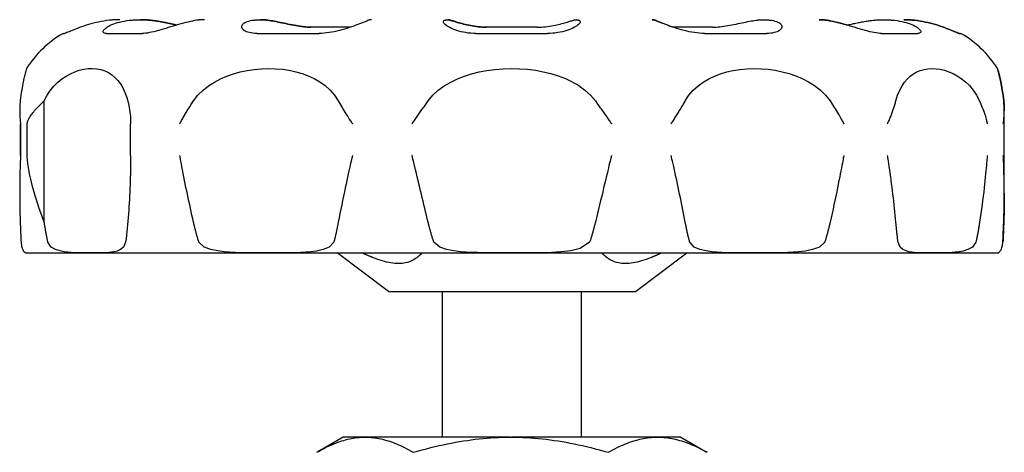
# Model space of a CAD drawing. Header units: millimetres. Extents: x 76 to 4093, y 0 to 405.
# Tile 3 of 9: x 302 to 366, y 252 to 280. Entities that reach past the tile are written whole.
import ezdxf

# ---------------------------------------------------------------- set-up
doc = ezdxf.new("R2010")
doc.units = ezdxf.units.MM
doc.layers.add('DETAIL', color=2, linetype='Continuous')

msp = doc.modelspace()

# ---------------------------------------------------------------- linework, layer by layer
at = {"layer": 'DETAIL'}
for p, q in [((323.284, 279.067), (320.716, 279.067)), ((335.379, 279.067), (332.089, 279.067)), ((346.757, 279.067), (344.182, 279.067)), ((304.645, 278.657), (304.737, 278.657)), ((307.458, 278.657), (309.777, 278.657)), ((317.221, 278.657), (321.239, 278.657)), ((331.411, 278.657), (336.052, 278.657)), ((346.227, 278.657), (350.247, 278.657)), ((357.698, 278.657), (360.021, 278.657)), ((362.752, 278.657), (362.845, 278.657)), ((303.425, 266.434), (303.425, 274.288)), ((365.652, 268.295), (365.652, 273.655)), ((365.658, 268.307), (365.658, 273.651)), ((301.893, 270.756), (301.893, 272.81)), ((301.893, 272.797), (301.893, 270.797)), ((302.323, 270.797), (302.323, 272.797)), ((309.022, 272.81), (309.022, 272.81)), ((309.022, 270.756), (309.022, 272.81)), ((302.283, 264.447), (365.208, 264.447)), ((325.745, 261.947), (322.423, 264.447)), ((341.745, 261.947), (345.068, 264.447)), ((325.745, 261.947), (341.745, 261.947)), ((329.245, 252.513), (329.245, 261.947)), ((338.245, 252.513), (338.245, 261.947)), ((322.795, 252.513), (321.156, 251.566)), ((324.202, 252.513), (322.795, 252.513)), ((324.202, 252.513), (324.241, 252.513)), ((333.624, 252.513), (324.241, 252.513)), ((333.624, 252.513), (333.703, 252.513)), ((343.167, 252.513), (333.703, 252.513)), ((343.167, 252.513), (343.207, 252.513)), ((344.696, 252.513), (343.207, 252.513)), ((344.696, 252.513), (346.335, 251.566))]:
    msp.add_line(p, q, dxfattribs=at)
at = {"layer": 'DETAIL', "flags": 128}
for points in [[(307.624, 279.507), (307.457, 279.486), (307.288, 279.461), (307.119, 279.431), (306.949, 279.398), (306.781, 279.361), (306.616, 279.321), (306.453, 279.277), (306.294, 279.232), (306.138, 279.184), (305.988, 279.136), (305.844, 279.086), (305.706, 279.036), (305.574, 278.987), (305.45, 278.939), (305.333, 278.892), (305.226, 278.848), (305.127, 278.807), (305.038, 278.77), (304.959, 278.737), (304.891, 278.709), (304.834, 278.686), (304.789, 278.67), (304.757, 278.66), (304.737, 278.657)], [(307.458, 278.657), (307.39, 278.66), (307.334, 278.67), (307.291, 278.687), (307.26, 278.709), (307.242, 278.737), (307.236, 278.77), (307.242, 278.807), (307.26, 278.848), (307.291, 278.893), (307.333, 278.939), (307.386, 278.987), (307.45, 279.037), (307.525, 279.086), (307.61, 279.136), (307.705, 279.184), (307.81, 279.232), (307.925, 279.278), (308.048, 279.321), (308.18, 279.361), (308.319, 279.398), (308.466, 279.432), (308.619, 279.461), (308.778, 279.486), (308.942, 279.507)], [(308.333, 279.547), (308.305, 279.547), (308.276, 279.546), (308.247, 279.546), (308.219, 279.546), (308.19, 279.545), (308.161, 279.544), (308.131, 279.543), (308.102, 279.542), (308.073, 279.541), (308.043, 279.54), (308.014, 279.539), (307.984, 279.537), (307.955, 279.535), (307.925, 279.533), (307.895, 279.532), (307.865, 279.529), (307.835, 279.527), (307.805, 279.525), (307.775, 279.522), (307.745, 279.519), (307.715, 279.517), (307.685, 279.513), (307.654, 279.51), (307.624, 279.507)], [(308.942, 279.507), (308.994, 279.513), (309.047, 279.518), (309.099, 279.523), (309.151, 279.527), (309.203, 279.531), (309.255, 279.534), (309.307, 279.537), (309.358, 279.54), (309.409, 279.542), (309.46, 279.544), (309.511, 279.545), (309.561, 279.546), (309.611, 279.547), (309.66, 279.547), (309.71, 279.546), (309.76, 279.546), (309.81, 279.545), (309.861, 279.543), (309.912, 279.541), (309.963, 279.539), (310.015, 279.536), (310.066, 279.533), (310.118, 279.529), (310.17, 279.525)], [(310.179, 279.525), (310.157, 279.527), (310.135, 279.529), (310.113, 279.53), (310.091, 279.532), (310.069, 279.533), (310.047, 279.535), (310.025, 279.536), (310.003, 279.537), (309.981, 279.539), (309.959, 279.54), (309.937, 279.541), (309.916, 279.541), (309.894, 279.542), (309.873, 279.543), (309.851, 279.544), (309.829, 279.544), (309.808, 279.545), (309.787, 279.545), (309.765, 279.546), (309.744, 279.546), (309.723, 279.546), (309.702, 279.547), (309.681, 279.547), (309.66, 279.547)], [(313.297, 279.507), (313.171, 279.486), (313.038, 279.461), (312.897, 279.431), (312.751, 279.398), (312.599, 279.361), (312.444, 279.321), (312.285, 279.277), (312.123, 279.232), (311.959, 279.184), (311.794, 279.136), (311.629, 279.086), (311.464, 279.036), (311.301, 278.987), (311.138, 278.939), (310.978, 278.892), (310.822, 278.848), (310.669, 278.807), (310.521, 278.77), (310.378, 278.737), (310.241, 278.709), (310.112, 278.686), (309.991, 278.67), (309.879, 278.66), (309.777, 278.657)], [(310.17, 279.525), (310.249, 279.519), (310.328, 279.511), (310.408, 279.502), (310.488, 279.492), (310.568, 279.482), (310.648, 279.471), (310.728, 279.459), (310.808, 279.446), (310.888, 279.433), (310.968, 279.419), (311.047, 279.405), (311.126, 279.39), (311.204, 279.375), (311.282, 279.359), (311.36, 279.344), (311.436, 279.327), (311.512, 279.311), (311.586, 279.295), (311.66, 279.279), (311.733, 279.262), (311.804, 279.246), (311.875, 279.23), (311.944, 279.215), (312.012, 279.2)], [(312.016, 279.201), (311.948, 279.216), (311.879, 279.232), (311.809, 279.247), (311.737, 279.263), (311.665, 279.28), (311.591, 279.296), (311.517, 279.312), (311.441, 279.328), (311.365, 279.344), (311.288, 279.36), (311.211, 279.375), (311.132, 279.391), (311.054, 279.405), (310.975, 279.42), (310.895, 279.434), (310.815, 279.447), (310.735, 279.459), (310.655, 279.471), (310.575, 279.482), (310.495, 279.493), (310.416, 279.502), (310.336, 279.511), (310.257, 279.519), (310.179, 279.525)], [(313.816, 279.547), (313.795, 279.547), (313.774, 279.546), (313.753, 279.546), (313.732, 279.546), (313.711, 279.545), (313.69, 279.544), (313.668, 279.543), (313.647, 279.542), (313.625, 279.541), (313.604, 279.54), (313.582, 279.539), (313.56, 279.537), (313.539, 279.535), (313.517, 279.533), (313.495, 279.532), (313.473, 279.529), (313.451, 279.527), (313.429, 279.525), (313.407, 279.522), (313.385, 279.519), (313.363, 279.517), (313.341, 279.513), (313.319, 279.51), (313.297, 279.507)], [(317.221, 278.657), (317.083, 278.66), (316.954, 278.67), (316.834, 278.687), (316.723, 278.709), (316.623, 278.737), (316.533, 278.77), (316.455, 278.808), (316.388, 278.849), (316.332, 278.893), (316.288, 278.939), (316.256, 278.988), (316.236, 279.037), (316.227, 279.087), (316.23, 279.136), (316.245, 279.185), (316.272, 279.232), (316.311, 279.278), (316.361, 279.321), (316.423, 279.361), (316.497, 279.398), (316.582, 279.432), (316.678, 279.461), (316.785, 279.486), (316.901, 279.507)], [(316.901, 279.507), (316.94, 279.513), (316.978, 279.518), (317.017, 279.523), (317.055, 279.527), (317.093, 279.531), (317.131, 279.534), (317.169, 279.537), (317.206, 279.54), (317.244, 279.542), (317.281, 279.544), (317.318, 279.545), (317.355, 279.546), (317.391, 279.547), (317.428, 279.547), (317.464, 279.546), (317.501, 279.546), (317.537, 279.545), (317.574, 279.543), (317.612, 279.541), (317.649, 279.539), (317.687, 279.536), (317.725, 279.533), (317.763, 279.529), (317.801, 279.525)], [(317.82, 279.525), (317.804, 279.527), (317.788, 279.529), (317.771, 279.53), (317.755, 279.532), (317.739, 279.533), (317.723, 279.535), (317.707, 279.536), (317.691, 279.537), (317.675, 279.539), (317.659, 279.54), (317.643, 279.541), (317.627, 279.541), (317.611, 279.542), (317.596, 279.543), (317.58, 279.544), (317.564, 279.544), (317.548, 279.545), (317.533, 279.545), (317.517, 279.546), (317.502, 279.546), (317.486, 279.546), (317.471, 279.547), (317.455, 279.547), (317.44, 279.547)], [(317.801, 279.525), (317.898, 279.514), (318, 279.499), (318.107, 279.483), (318.218, 279.464), (318.333, 279.443), (318.451, 279.421), (318.572, 279.397), (318.695, 279.372), (318.821, 279.346), (318.948, 279.319), (319.077, 279.292), (319.207, 279.265), (319.338, 279.239), (319.47, 279.213), (319.601, 279.189), (319.732, 279.165), (319.862, 279.144), (319.991, 279.124), (320.119, 279.107), (320.245, 279.093), (320.367, 279.082), (320.487, 279.073), (320.603, 279.068), (320.716, 279.067)], [(320.734, 279.067), (320.622, 279.068), (320.505, 279.073), (320.386, 279.082), (320.263, 279.093), (320.137, 279.107), (320.009, 279.124), (319.88, 279.144), (319.75, 279.165), (319.619, 279.189), (319.488, 279.213), (319.356, 279.239), (319.225, 279.265), (319.095, 279.292), (318.966, 279.319), (318.838, 279.346), (318.713, 279.372), (318.589, 279.397), (318.468, 279.421), (318.351, 279.443), (318.236, 279.464), (318.126, 279.483), (318.019, 279.499), (317.917, 279.514), (317.82, 279.525)], [(324.449, 279.507), (324.398, 279.486), (324.336, 279.461), (324.262, 279.431), (324.178, 279.398), (324.083, 279.361), (323.979, 279.321), (323.867, 279.277), (323.746, 279.232), (323.618, 279.184), (323.482, 279.136), (323.341, 279.086), (323.194, 279.036), (323.041, 278.987), (322.885, 278.939), (322.724, 278.892), (322.561, 278.848), (322.395, 278.807), (322.227, 278.77), (322.058, 278.737), (321.89, 278.709), (321.723, 278.687), (321.559, 278.67), (321.397, 278.66), (321.239, 278.657)], [(324.639, 279.547), (324.631, 279.547), (324.624, 279.546), (324.616, 279.546), (324.608, 279.546), (324.6, 279.545), (324.593, 279.544), (324.585, 279.543), (324.577, 279.542), (324.569, 279.541), (324.561, 279.54), (324.553, 279.539), (324.545, 279.537), (324.537, 279.535), (324.529, 279.533), (324.521, 279.532), (324.513, 279.529), (324.505, 279.527), (324.497, 279.525), (324.489, 279.522), (324.481, 279.519), (324.473, 279.517), (324.465, 279.513), (324.457, 279.51), (324.449, 279.507)], [(331.411, 278.657), (331.24, 278.66), (331.073, 278.67), (330.908, 278.686), (330.748, 278.709), (330.592, 278.737), (330.443, 278.77), (330.301, 278.807), (330.167, 278.848), (330.04, 278.893), (329.922, 278.939), (329.813, 278.987), (329.713, 279.037), (329.623, 279.086), (329.544, 279.136), (329.474, 279.185), (329.416, 279.232), (329.368, 279.277), (329.333, 279.321), (329.309, 279.361), (329.297, 279.398), (329.297, 279.432), (329.31, 279.461), (329.336, 279.486), (329.374, 279.507)], [(329.374, 279.507), (329.388, 279.513), (329.402, 279.518), (329.416, 279.523), (329.43, 279.527), (329.444, 279.531), (329.458, 279.534), (329.472, 279.537), (329.486, 279.54), (329.5, 279.542), (329.513, 279.544), (329.527, 279.545), (329.54, 279.546), (329.554, 279.547), (329.567, 279.547), (329.58, 279.546), (329.594, 279.546), (329.607, 279.545), (329.621, 279.543), (329.635, 279.541), (329.648, 279.539), (329.662, 279.536), (329.676, 279.533), (329.69, 279.529), (329.704, 279.525)], [(329.728, 279.525), (329.722, 279.527), (329.716, 279.529), (329.71, 279.53), (329.704, 279.532), (329.699, 279.533), (329.693, 279.535), (329.687, 279.536), (329.681, 279.537), (329.675, 279.539), (329.669, 279.54), (329.663, 279.541), (329.658, 279.541), (329.652, 279.542), (329.646, 279.543), (329.64, 279.544), (329.635, 279.544), (329.629, 279.545), (329.623, 279.545), (329.617, 279.546), (329.612, 279.546), (329.606, 279.546), (329.6, 279.547), (329.595, 279.547), (329.589, 279.547)], [(329.704, 279.525), (329.742, 279.514), (329.788, 279.499), (329.841, 279.483), (329.9, 279.464), (329.966, 279.443), (330.039, 279.421), (330.117, 279.397), (330.201, 279.372), (330.291, 279.346), (330.386, 279.319), (330.486, 279.292), (330.591, 279.265), (330.7, 279.239), (330.813, 279.213), (330.93, 279.189), (331.05, 279.165), (331.173, 279.144), (331.3, 279.124), (331.428, 279.107), (331.559, 279.093), (331.69, 279.082), (331.823, 279.073), (331.956, 279.068), (332.089, 279.067)], [(332.112, 279.067), (331.978, 279.068), (331.845, 279.073), (331.713, 279.082), (331.581, 279.093), (331.45, 279.107), (331.321, 279.125), (331.195, 279.144), (331.072, 279.165), (330.952, 279.189), (330.835, 279.213), (330.722, 279.239), (330.613, 279.266), (330.508, 279.292), (330.409, 279.319), (330.314, 279.346), (330.224, 279.372), (330.14, 279.397), (330.062, 279.421), (329.99, 279.443), (329.924, 279.464), (329.864, 279.483), (329.812, 279.499), (329.766, 279.514), (329.728, 279.525)], [(335.379, 279.067), (335.513, 279.068), (335.646, 279.073), (335.778, 279.082), (335.91, 279.093), (336.041, 279.107), (336.17, 279.125), (336.296, 279.144), (336.419, 279.165), (336.539, 279.189), (336.656, 279.213), (336.769, 279.239), (336.878, 279.266), (336.983, 279.292), (337.082, 279.319), (337.177, 279.346), (337.267, 279.372), (337.351, 279.397), (337.429, 279.421), (337.501, 279.443), (337.567, 279.464), (337.627, 279.483), (337.679, 279.499), (337.725, 279.514), (337.763, 279.525)], [(338.092, 279.507), (338.13, 279.486), (338.155, 279.461), (338.168, 279.431), (338.168, 279.398), (338.156, 279.361), (338.132, 279.321), (338.096, 279.277), (338.049, 279.232), (337.99, 279.184), (337.92, 279.136), (337.84, 279.086), (337.75, 279.036), (337.65, 278.987), (337.541, 278.939), (337.423, 278.892), (337.296, 278.848), (337.161, 278.807), (337.019, 278.77), (336.87, 278.737), (336.715, 278.709), (336.554, 278.686), (336.39, 278.67), (336.223, 278.66), (336.052, 278.657)], [(337.763, 279.525), (337.777, 279.529), (337.791, 279.533), (337.805, 279.536), (337.818, 279.539), (337.832, 279.541), (337.846, 279.543), (337.859, 279.545), (337.873, 279.546), (337.886, 279.546), (337.899, 279.547), (337.913, 279.547), (337.926, 279.546), (337.939, 279.545), (337.953, 279.544), (337.966, 279.542), (337.98, 279.54), (337.994, 279.537), (338.008, 279.534), (338.021, 279.531), (338.035, 279.527), (338.049, 279.523), (338.063, 279.518), (338.077, 279.513), (338.092, 279.507)], [(343.018, 279.507), (343.01, 279.51), (343.002, 279.513), (342.994, 279.517), (342.986, 279.519), (342.978, 279.522), (342.97, 279.525), (342.962, 279.527), (342.954, 279.529), (342.946, 279.532), (342.938, 279.533), (342.93, 279.535), (342.922, 279.537), (342.914, 279.539), (342.906, 279.54), (342.898, 279.541), (342.89, 279.542), (342.883, 279.543), (342.875, 279.544), (342.867, 279.545), (342.859, 279.546), (342.852, 279.546), (342.844, 279.546), (342.836, 279.547), (342.829, 279.547)], [(342.84, 279.547), (342.849, 279.547), (342.857, 279.547), (342.865, 279.546), (342.873, 279.546), (342.881, 279.546), (342.89, 279.545), (342.898, 279.544), (342.906, 279.543), (342.914, 279.542), (342.923, 279.541), (342.931, 279.54), (342.94, 279.538), (342.948, 279.537), (342.957, 279.535), (342.965, 279.533), (342.974, 279.53), (342.982, 279.528), (342.991, 279.526), (342.999, 279.523), (343.008, 279.52), (343.017, 279.517), (343.025, 279.514), (343.034, 279.511), (343.042, 279.507)], [(346.227, 278.657), (346.069, 278.66), (345.906, 278.67), (345.742, 278.687), (345.575, 278.709), (345.407, 278.737), (345.238, 278.77), (345.07, 278.807), (344.904, 278.848), (344.741, 278.893), (344.58, 278.939), (344.424, 278.987), (344.271, 279.037), (344.124, 279.086), (343.983, 279.136), (343.848, 279.184), (343.72, 279.232), (343.599, 279.278), (343.486, 279.321), (343.383, 279.361), (343.289, 279.398), (343.204, 279.432), (343.131, 279.461), (343.069, 279.486), (343.018, 279.507)], [(343.042, 279.507), (343.065, 279.498), (343.09, 279.487), (343.118, 279.476), (343.149, 279.464), (343.182, 279.45), (343.217, 279.436), (343.255, 279.421), (343.295, 279.405), (343.338, 279.388), (343.383, 279.371), (343.43, 279.352), (343.479, 279.333), (343.53, 279.313), (343.583, 279.293), (343.638, 279.272), (343.695, 279.251), (343.754, 279.229), (343.814, 279.206), (343.876, 279.183), (343.939, 279.16), (344.004, 279.137), (344.071, 279.114), (344.138, 279.09), (344.207, 279.067)], [(346.757, 279.067), (346.869, 279.068), (346.986, 279.073), (347.105, 279.082), (347.228, 279.093), (347.354, 279.107), (347.482, 279.124), (347.611, 279.144), (347.741, 279.165), (347.872, 279.189), (348.003, 279.213), (348.135, 279.239), (348.266, 279.265), (348.396, 279.292), (348.525, 279.319), (348.652, 279.346), (348.778, 279.372), (348.902, 279.397), (349.023, 279.421), (349.14, 279.443), (349.255, 279.464), (349.365, 279.483), (349.472, 279.499), (349.574, 279.514), (349.671, 279.525)], [(349.671, 279.525), (349.709, 279.529), (349.747, 279.533), (349.785, 279.536), (349.823, 279.539), (349.86, 279.541), (349.897, 279.543), (349.934, 279.545), (349.971, 279.546), (350.008, 279.546), (350.044, 279.547), (350.08, 279.547), (350.117, 279.546), (350.154, 279.545), (350.191, 279.544), (350.228, 279.542), (350.265, 279.54), (350.303, 279.537), (350.34, 279.534), (350.378, 279.531), (350.416, 279.527), (350.455, 279.523), (350.493, 279.518), (350.531, 279.513), (350.57, 279.507)], [(350.57, 279.507), (350.686, 279.486), (350.793, 279.461), (350.889, 279.431), (350.974, 279.398), (351.047, 279.361), (351.109, 279.321), (351.16, 279.277), (351.198, 279.232), (351.225, 279.184), (351.24, 279.136), (351.242, 279.086), (351.234, 279.036), (351.213, 278.987), (351.18, 278.939), (351.136, 278.892), (351.08, 278.848), (351.013, 278.807), (350.935, 278.77), (350.845, 278.737), (350.744, 278.709), (350.634, 278.686), (350.514, 278.67), (350.385, 278.66), (350.247, 278.657)], [(354.178, 279.507), (354.156, 279.51), (354.134, 279.513), (354.112, 279.517), (354.089, 279.519), (354.067, 279.522), (354.045, 279.525), (354.023, 279.527), (354.002, 279.529), (353.98, 279.532), (353.958, 279.533), (353.936, 279.535), (353.914, 279.537), (353.893, 279.539), (353.871, 279.54), (353.85, 279.541), (353.828, 279.542), (353.807, 279.543), (353.785, 279.544), (353.764, 279.545), (353.743, 279.546), (353.722, 279.546), (353.701, 279.546), (353.68, 279.547), (353.659, 279.547)], [(353.667, 279.547), (353.688, 279.547), (353.71, 279.546), (353.731, 279.546), (353.752, 279.546), (353.774, 279.545), (353.795, 279.545), (353.817, 279.544), (353.839, 279.543), (353.861, 279.542), (353.882, 279.54), (353.904, 279.539), (353.926, 279.537), (353.948, 279.536), (353.971, 279.534), (353.993, 279.532), (354.015, 279.53), (354.037, 279.527), (354.06, 279.525), (354.082, 279.522), (354.104, 279.52), (354.127, 279.517), (354.149, 279.514), (354.172, 279.51), (354.194, 279.507)], [(357.698, 278.657), (357.596, 278.66), (357.483, 278.67), (357.362, 278.687), (357.232, 278.709), (357.095, 278.737), (356.952, 278.77), (356.804, 278.808), (356.651, 278.849), (356.494, 278.893), (356.334, 278.939), (356.172, 278.988), (356.008, 279.037), (355.843, 279.087), (355.678, 279.136), (355.514, 279.185), (355.351, 279.232), (355.189, 279.278), (355.03, 279.321), (354.874, 279.361), (354.723, 279.398), (354.577, 279.432), (354.437, 279.461), (354.303, 279.486), (354.178, 279.507)], [(354.194, 279.507), (354.239, 279.5), (354.284, 279.492), (354.331, 279.484), (354.378, 279.476), (354.427, 279.466), (354.476, 279.456), (354.526, 279.446), (354.577, 279.435), (354.629, 279.424), (354.682, 279.412), (354.735, 279.399), (354.789, 279.386), (354.844, 279.373), (354.899, 279.359), (354.955, 279.345), (355.011, 279.33), (355.068, 279.315), (355.125, 279.3), (355.183, 279.284), (355.241, 279.268), (355.299, 279.252), (355.358, 279.235), (355.416, 279.218), (355.475, 279.201)], [(355.466, 279.199), (355.534, 279.214), (355.603, 279.229), (355.673, 279.245), (355.745, 279.261), (355.818, 279.278), (355.892, 279.294), (355.967, 279.31), (356.042, 279.327), (356.119, 279.343), (356.196, 279.359), (356.274, 279.374), (356.353, 279.39), (356.432, 279.404), (356.512, 279.419), (356.592, 279.433), (356.672, 279.446), (356.753, 279.459), (356.833, 279.471), (356.913, 279.482), (356.994, 279.492), (357.074, 279.502), (357.154, 279.511), (357.233, 279.518), (357.312, 279.525)], [(357.312, 279.525), (357.364, 279.529), (357.416, 279.533), (357.468, 279.536), (357.519, 279.539), (357.57, 279.541), (357.621, 279.543), (357.672, 279.545), (357.722, 279.546), (357.772, 279.546), (357.822, 279.547), (357.871, 279.547), (357.921, 279.546), (357.971, 279.545), (358.022, 279.544), (358.073, 279.542), (358.124, 279.54), (358.175, 279.537), (358.227, 279.534), (358.279, 279.531), (358.331, 279.527), (358.383, 279.523), (358.435, 279.518), (358.488, 279.513), (358.54, 279.507)], [(358.54, 279.507), (358.704, 279.486), (358.863, 279.461), (359.016, 279.431), (359.163, 279.398), (359.302, 279.361), (359.434, 279.321), (359.557, 279.277), (359.671, 279.232), (359.776, 279.184), (359.871, 279.136), (359.956, 279.086), (360.031, 279.036), (360.095, 278.987), (360.148, 278.939), (360.19, 278.892), (360.22, 278.848), (360.238, 278.807), (360.244, 278.77), (360.238, 278.737), (360.219, 278.709), (360.188, 278.687), (360.145, 278.67), (360.089, 278.66), (360.021, 278.657)], [(359.154, 279.547), (359.182, 279.547), (359.211, 279.546), (359.24, 279.546), (359.269, 279.546), (359.298, 279.545), (359.327, 279.544), (359.357, 279.544), (359.386, 279.543), (359.416, 279.541), (359.445, 279.54), (359.475, 279.539), (359.505, 279.537), (359.534, 279.535), (359.564, 279.534), (359.594, 279.532), (359.624, 279.529), (359.655, 279.527), (359.685, 279.525), (359.715, 279.522), (359.745, 279.519), (359.776, 279.517), (359.806, 279.514), (359.836, 279.51), (359.867, 279.507)], [(359.863, 279.507), (359.832, 279.51), (359.802, 279.513), (359.772, 279.517), (359.742, 279.519), (359.712, 279.522), (359.682, 279.525), (359.652, 279.527), (359.622, 279.529), (359.592, 279.532), (359.562, 279.533), (359.532, 279.535), (359.503, 279.537), (359.473, 279.539), (359.443, 279.54), (359.414, 279.541), (359.385, 279.542), (359.355, 279.543), (359.326, 279.544), (359.297, 279.545), (359.268, 279.546), (359.24, 279.546), (359.211, 279.546), (359.182, 279.547), (359.154, 279.547)], [(362.752, 278.657), (362.732, 278.66), (362.699, 278.67), (362.654, 278.686), (362.597, 278.709), (362.529, 278.737), (362.45, 278.77), (362.361, 278.807), (362.262, 278.848), (362.154, 278.893), (362.037, 278.939), (361.913, 278.987), (361.781, 279.037), (361.643, 279.086), (361.498, 279.136), (361.348, 279.185), (361.193, 279.232), (361.034, 279.277), (360.871, 279.321), (360.705, 279.361), (360.537, 279.398), (360.368, 279.432), (360.198, 279.461), (360.03, 279.486), (359.863, 279.507)], [(359.867, 279.507), (360.034, 279.486), (360.203, 279.461), (360.372, 279.431), (360.542, 279.398), (360.71, 279.361), (360.875, 279.321), (361.038, 279.277), (361.197, 279.232), (361.353, 279.184), (361.503, 279.136), (361.647, 279.086), (361.785, 279.036), (361.917, 278.987), (362.041, 278.939), (362.158, 278.892), (362.265, 278.848), (362.364, 278.807), (362.453, 278.77), (362.532, 278.737), (362.6, 278.709), (362.657, 278.686), (362.702, 278.67), (362.734, 278.66), (362.754, 278.657)], [(302.279, 276.387), (302.278, 276.383), (302.275, 276.373), (302.27, 276.357), (302.263, 276.333), (302.254, 276.303), (302.244, 276.267), (302.232, 276.224), (302.218, 276.174), (302.203, 276.118), (302.187, 276.055), (302.169, 275.986), (302.15, 275.909), (302.13, 275.825), (302.108, 275.733), (302.085, 275.632), (302.062, 275.522), (302.038, 275.403), (302.013, 275.275), (301.988, 275.137), (301.963, 274.989), (301.937, 274.83), (301.913, 274.66), (301.889, 274.48), (301.867, 274.288)], [(303.425, 274.288), (303.615, 274.654), (303.832, 274.977), (304.066, 275.26), (304.313, 275.504), (304.57, 275.714), (304.839, 275.897), (305.118, 276.051), (305.404, 276.177), (305.694, 276.273), (305.984, 276.341), (306.271, 276.379), (306.553, 276.386), (306.826, 276.364), (307.09, 276.313), (307.342, 276.231), (307.579, 276.12), (307.8, 275.981), (308.004, 275.813), (308.191, 275.616), (308.361, 275.393), (308.516, 275.135), (308.656, 274.84), (308.778, 274.504), (308.879, 274.129), (308.956, 273.715), (309.005, 273.272), (309.022, 272.81)], [(313.102, 274.288), (313.388, 274.656), (313.717, 274.98), (314.077, 275.264), (314.46, 275.509), (314.859, 275.719), (315.269, 275.895), (315.695, 276.044), (316.134, 276.166), (316.584, 276.261), (317.041, 276.329), (317.501, 276.371), (317.962, 276.387), (318.419, 276.376), (318.869, 276.338), (319.309, 276.274), (319.737, 276.182), (320.149, 276.064), (320.542, 275.918), (320.922, 275.742), (321.288, 275.53), (321.632, 275.282), (321.951, 274.995), (322.239, 274.663), (322.487, 274.288)], [(328.31, 274.288), (328.616, 274.656), (328.968, 274.982), (329.356, 275.266), (329.772, 275.511), (330.209, 275.721), (330.659, 275.897), (331.13, 276.045), (331.619, 276.167), (332.123, 276.262), (332.639, 276.33), (333.163, 276.372), (333.693, 276.387), (334.222, 276.376), (334.748, 276.338), (335.266, 276.273), (335.774, 276.181), (336.267, 276.063), (336.742, 275.917), (337.205, 275.741), (337.653, 275.53), (338.079, 275.282), (338.477, 274.994), (338.838, 274.663), (339.15, 274.288)], [(344.975, 274.288), (345.217, 274.656), (345.497, 274.98), (345.807, 275.264), (346.142, 275.509), (346.497, 275.719), (346.866, 275.895), (347.254, 276.044), (347.662, 276.166), (348.086, 276.261), (348.523, 276.329), (348.972, 276.371), (349.428, 276.387), (349.889, 276.376), (350.351, 276.338), (350.809, 276.274), (351.262, 276.182), (351.705, 276.064), (352.136, 275.918), (352.558, 275.742), (352.969, 275.53), (353.364, 275.282), (353.733, 274.995), (354.071, 274.663), (354.365, 274.288)], [(358.631, 274.288), (358.744, 274.656), (358.878, 274.98), (359.029, 275.264), (359.195, 275.509), (359.373, 275.719), (359.562, 275.895), (359.766, 276.044), (359.983, 276.166), (360.212, 276.261), (360.454, 276.329), (360.706, 276.371), (360.967, 276.387), (361.235, 276.376), (361.508, 276.338), (361.784, 276.274), (362.06, 276.182), (362.334, 276.064), (362.603, 275.918), (362.871, 275.742), (363.136, 275.53), (363.392, 275.282), (363.635, 274.995), (363.859, 274.663), (364.055, 274.288)], [(365.619, 274.288), (365.574, 274.656), (365.525, 274.982), (365.476, 275.266), (365.428, 275.511), (365.382, 275.721), (365.341, 275.897), (365.304, 276.045), (365.273, 276.167), (365.247, 276.262), (365.228, 276.33), (365.216, 276.372), (365.212, 276.387), (365.215, 276.376), (365.227, 276.338), (365.246, 276.273), (365.271, 276.181), (365.302, 276.063), (365.339, 275.917), (365.381, 275.741), (365.428, 275.53), (365.477, 275.282), (365.528, 274.994), (365.578, 274.663), (365.624, 274.288)], [(301.867, 274.288), (301.857, 274.184), (301.848, 274.08), (301.842, 273.975), (301.837, 273.871), (301.834, 273.766), (301.833, 273.662), (301.834, 273.557), (301.836, 273.456), (301.84, 273.361), (301.845, 273.272), (301.85, 273.19), (301.856, 273.114), (301.862, 273.047), (301.869, 272.988), (301.874, 272.938), (301.879, 272.898), (301.883, 272.868), (301.886, 272.848), (301.888, 272.834), (301.889, 272.825), (301.89, 272.818), (301.891, 272.814), (301.892, 272.811), (301.893, 272.81)], [(302.323, 272.797), (302.326, 272.847), (302.333, 272.894), (302.345, 272.944), (302.361, 272.994), (302.38, 273.042), (302.401, 273.089), (302.424, 273.135), (302.451, 273.183), (302.481, 273.233), (302.514, 273.286), (302.552, 273.342), (302.593, 273.401), (302.639, 273.462), (302.688, 273.525), (302.742, 273.591), (302.799, 273.66), (302.862, 273.731), (302.928, 273.804), (302.999, 273.879), (303.075, 273.957), (303.155, 274.036), (303.24, 274.118), (303.33, 274.202), (303.425, 274.288)], [(312.207, 272.81), (312.232, 272.845), (312.264, 272.905), (312.297, 272.966), (312.332, 273.029), (312.366, 273.092), (312.402, 273.155), (312.437, 273.218), (312.473, 273.281), (312.51, 273.345), (312.547, 273.408), (312.584, 273.471), (312.622, 273.534), (312.66, 273.597), (312.698, 273.66), (312.737, 273.723), (312.776, 273.786), (312.816, 273.849), (312.855, 273.911), (312.896, 273.974), (312.936, 274.037), (312.977, 274.1), (313.018, 274.162), (313.06, 274.225), (313.102, 274.288)], [(322.487, 274.288), (322.546, 274.184), (322.605, 274.08), (322.666, 273.976), (322.728, 273.872), (322.79, 273.768), (322.854, 273.664), (322.918, 273.559), (322.981, 273.458), (323.04, 273.363), (323.097, 273.274), (323.15, 273.191), (323.198, 273.116), (323.242, 273.048), (323.28, 272.989), (323.313, 272.939), (323.34, 272.899), (323.361, 272.868), (323.374, 272.848), (323.384, 272.834), (323.391, 272.825), (323.396, 272.818), (323.401, 272.814), (323.404, 272.811), (323.407, 272.81)], [(327.262, 272.81), (327.294, 272.845), (327.336, 272.905), (327.378, 272.966), (327.422, 273.029), (327.465, 273.092), (327.509, 273.155), (327.553, 273.218), (327.598, 273.281), (327.642, 273.345), (327.686, 273.408), (327.73, 273.471), (327.775, 273.534), (327.819, 273.597), (327.864, 273.66), (327.908, 273.723), (327.953, 273.786), (327.997, 273.849), (328.042, 273.911), (328.087, 273.974), (328.131, 274.037), (328.176, 274.1), (328.221, 274.162), (328.265, 274.225), (328.31, 274.288)], [(339.15, 274.288), (339.224, 274.184), (339.298, 274.079), (339.373, 273.975), (339.447, 273.871), (339.521, 273.766), (339.595, 273.662), (339.669, 273.557), (339.74, 273.456), (339.807, 273.361), (339.869, 273.272), (339.927, 273.189), (339.979, 273.114), (340.026, 273.047), (340.067, 272.988), (340.101, 272.938), (340.129, 272.898), (340.15, 272.868), (340.164, 272.848), (340.174, 272.834), (340.182, 272.825), (340.187, 272.818), (340.191, 272.814), (340.195, 272.811), (340.198, 272.81)], [(344.054, 272.81), (344.085, 272.845), (344.125, 272.905), (344.165, 272.966), (344.206, 273.029), (344.247, 273.092), (344.288, 273.155), (344.329, 273.218), (344.369, 273.282), (344.409, 273.345), (344.449, 273.408), (344.488, 273.471), (344.528, 273.534), (344.567, 273.597), (344.605, 273.66), (344.644, 273.723), (344.682, 273.786), (344.719, 273.849), (344.757, 273.911), (344.794, 273.974), (344.831, 274.037), (344.867, 274.1), (344.903, 274.162), (344.939, 274.225), (344.975, 274.288)], [(354.365, 274.288), (354.434, 274.184), (354.503, 274.08), (354.57, 273.976), (354.637, 273.872), (354.702, 273.767), (354.767, 273.663), (354.83, 273.559), (354.891, 273.458), (354.947, 273.362), (354.998, 273.273), (355.045, 273.191), (355.088, 273.115), (355.125, 273.048), (355.158, 272.989), (355.185, 272.939), (355.207, 272.898), (355.223, 272.868), (355.234, 272.848), (355.242, 272.834), (355.247, 272.825), (355.252, 272.818), (355.255, 272.814), (355.258, 272.811), (355.26, 272.81)], [(358.084, 272.81), (358.105, 272.845), (358.133, 272.905), (358.16, 272.966), (358.188, 273.029), (358.215, 273.092), (358.242, 273.155), (358.268, 273.218), (358.294, 273.282), (358.319, 273.345), (358.344, 273.408), (358.368, 273.471), (358.391, 273.534), (358.414, 273.597), (358.437, 273.66), (358.459, 273.723), (358.48, 273.786), (358.501, 273.849), (358.521, 273.911), (358.541, 273.974), (358.56, 274.037), (358.579, 274.1), (358.597, 274.162), (358.614, 274.225), (358.631, 274.288)], [(364.055, 274.288), (364.101, 274.184), (364.146, 274.08), (364.188, 273.976), (364.23, 273.872), (364.269, 273.767), (364.307, 273.663), (364.343, 273.559), (364.377, 273.458), (364.407, 273.362), (364.434, 273.273), (364.458, 273.191), (364.479, 273.115), (364.497, 273.048), (364.512, 272.989), (364.524, 272.939), (364.534, 272.898), (364.541, 272.868), (364.546, 272.848), (364.549, 272.834), (364.552, 272.825), (364.554, 272.818), (364.555, 272.814), (364.556, 272.811), (364.557, 272.81)], [(365.592, 272.81), (365.598, 272.845), (365.606, 272.905), (365.613, 272.966), (365.62, 273.029), (365.626, 273.092), (365.632, 273.155), (365.637, 273.218), (365.641, 273.282), (365.645, 273.345), (365.647, 273.408), (365.65, 273.471), (365.651, 273.534), (365.652, 273.597), (365.652, 273.66), (365.652, 273.723), (365.651, 273.786), (365.649, 273.849), (365.647, 273.911), (365.644, 273.974), (365.64, 274.037), (365.636, 274.1), (365.631, 274.162), (365.625, 274.225), (365.619, 274.288)], [(365.624, 274.288), (365.627, 274.261), (365.629, 274.235), (365.632, 274.208), (365.634, 274.182), (365.637, 274.155), (365.639, 274.129), (365.641, 274.102), (365.643, 274.076), (365.645, 274.049), (365.647, 274.023), (365.648, 273.996), (365.65, 273.97), (365.651, 273.943), (365.652, 273.917), (365.653, 273.89), (365.654, 273.864), (365.655, 273.837), (365.656, 273.81), (365.657, 273.784), (365.657, 273.757), (365.658, 273.731), (365.658, 273.704), (365.658, 273.677), (365.658, 273.651)], [(301.893, 272.81), (301.893, 272.81), (301.893, 272.809), (301.893, 272.809), (301.893, 272.808), (301.893, 272.808), (301.893, 272.807), (301.893, 272.806), (301.893, 272.806), (301.893, 272.805), (301.893, 272.805), (301.893, 272.804), (301.893, 272.804), (301.893, 272.803), (301.893, 272.802), (301.893, 272.802), (301.893, 272.801), (301.893, 272.801), (301.893, 272.8), (301.893, 272.8), (301.893, 272.799), (301.893, 272.798), (301.893, 272.798), (301.893, 272.797), (301.893, 272.797)], [(301.893, 270.756), (301.891, 270.751), (301.89, 270.736), (301.889, 270.706), (301.886, 270.655), (301.882, 270.584), (301.878, 270.492), (301.873, 270.381), (301.868, 270.251), (301.863, 270.104), (301.858, 269.94), (301.852, 269.761), (301.847, 269.566), (301.843, 269.357), (301.839, 269.134), (301.836, 268.899), (301.834, 268.653), (301.833, 268.395), (301.833, 268.127), (301.835, 267.85), (301.838, 267.567), (301.843, 267.284), (301.849, 267.001), (301.857, 266.717), (301.867, 266.434)], [(301.893, 270.797), (301.893, 270.795), (301.893, 270.793), (301.893, 270.792), (301.893, 270.79), (301.893, 270.788), (301.893, 270.787), (301.893, 270.785), (301.893, 270.783), (301.893, 270.782), (301.893, 270.78), (301.893, 270.778), (301.893, 270.777), (301.893, 270.775), (301.893, 270.773), (301.893, 270.772), (301.893, 270.77), (301.893, 270.768), (301.893, 270.767), (301.893, 270.765), (301.893, 270.763), (301.893, 270.761), (301.893, 270.76), (301.893, 270.758), (301.893, 270.756)], [(303.425, 266.434), (303.31, 266.744), (303.202, 267.043), (303.102, 267.331), (303.01, 267.609), (302.924, 267.876), (302.846, 268.131), (302.774, 268.374), (302.708, 268.605), (302.649, 268.823), (302.597, 269.028), (302.55, 269.22), (302.509, 269.397), (302.473, 269.561), (302.443, 269.712), (302.417, 269.851), (302.395, 269.98), (302.377, 270.099), (302.362, 270.211), (302.35, 270.316), (302.34, 270.415), (302.333, 270.513), (302.328, 270.608), (302.325, 270.703), (302.323, 270.797)], [(309.022, 270.756), (309.021, 270.519), (309.02, 270.281), (309.017, 270.042), (309.013, 269.804), (309.008, 269.566), (309.003, 269.328), (308.996, 269.09), (308.988, 268.853), (308.979, 268.616), (308.969, 268.379), (308.957, 268.143), (308.945, 267.908), (308.932, 267.673), (308.917, 267.439), (308.901, 267.204), (308.884, 266.97), (308.866, 266.737), (308.847, 266.504), (308.826, 266.272), (308.804, 266.042), (308.78, 265.812), (308.755, 265.584), (308.729, 265.357), (308.701, 265.131)], [(313.102, 266.434), (313.051, 266.66), (313, 266.886), (312.95, 267.111), (312.9, 267.337), (312.851, 267.563), (312.802, 267.789), (312.754, 268.015), (312.707, 268.24), (312.659, 268.466), (312.613, 268.692), (312.567, 268.918), (312.521, 269.144), (312.477, 269.37), (312.432, 269.596), (312.389, 269.82), (312.349, 270.03), (312.313, 270.218), (312.283, 270.38), (312.258, 270.514), (312.239, 270.618), (312.225, 270.687), (312.217, 270.729), (312.212, 270.749), (312.207, 270.757)], [(323.407, 270.757), (323.402, 270.751), (323.397, 270.736), (323.389, 270.706), (323.376, 270.655), (323.359, 270.583), (323.337, 270.491), (323.311, 270.38), (323.282, 270.25), (323.248, 270.103), (323.212, 269.939), (323.172, 269.759), (323.129, 269.564), (323.084, 269.355), (323.036, 269.132), (322.986, 268.897), (322.933, 268.65), (322.879, 268.393), (322.824, 268.125), (322.766, 267.848), (322.709, 267.565), (322.652, 267.282), (322.596, 267), (322.541, 266.717), (322.487, 266.434)], [(328.31, 266.434), (328.256, 266.66), (328.201, 266.885), (328.147, 267.111), (328.092, 267.336), (328.037, 267.562), (327.983, 267.787), (327.928, 268.013), (327.874, 268.239), (327.819, 268.464), (327.765, 268.69), (327.71, 268.915), (327.656, 269.141), (327.602, 269.367), (327.548, 269.592), (327.494, 269.817), (327.444, 270.027), (327.399, 270.215), (327.36, 270.378), (327.328, 270.513), (327.303, 270.617), (327.286, 270.687), (327.275, 270.728), (327.268, 270.749), (327.262, 270.757)], [(340.198, 270.756), (340.193, 270.751), (340.187, 270.736), (340.179, 270.706), (340.166, 270.655), (340.148, 270.584), (340.126, 270.492), (340.099, 270.381), (340.067, 270.251), (340.032, 270.104), (339.993, 269.94), (339.95, 269.761), (339.904, 269.566), (339.854, 269.357), (339.801, 269.134), (339.745, 268.899), (339.685, 268.653), (339.624, 268.395), (339.559, 268.127), (339.492, 267.85), (339.424, 267.567), (339.355, 267.284), (339.287, 267.001), (339.218, 266.717), (339.15, 266.434)], [(344.975, 266.434), (344.931, 266.66), (344.887, 266.886), (344.843, 267.112), (344.798, 267.338), (344.753, 267.564), (344.707, 267.791), (344.66, 268.017), (344.613, 268.243), (344.566, 268.469), (344.518, 268.695), (344.469, 268.921), (344.421, 269.147), (344.372, 269.373), (344.322, 269.599), (344.272, 269.824), (344.226, 270.033), (344.184, 270.22), (344.148, 270.382), (344.117, 270.516), (344.093, 270.618), (344.077, 270.687), (344.066, 270.728), (344.06, 270.749), (344.054, 270.756)], [(355.26, 270.756), (355.256, 270.751), (355.252, 270.736), (355.246, 270.706), (355.235, 270.655), (355.222, 270.583), (355.204, 270.491), (355.183, 270.38), (355.159, 270.25), (355.131, 270.103), (355.1, 269.939), (355.065, 269.759), (355.027, 269.564), (354.986, 269.355), (354.942, 269.132), (354.895, 268.897), (354.845, 268.65), (354.792, 268.392), (354.736, 268.124), (354.677, 267.847), (354.616, 267.565), (354.555, 267.282), (354.492, 267), (354.429, 266.717), (354.365, 266.434)], [(358.631, 266.434), (358.61, 266.66), (358.589, 266.886), (358.566, 267.112), (358.543, 267.338), (358.519, 267.564), (358.494, 267.791), (358.468, 268.017), (358.441, 268.243), (358.414, 268.469), (358.385, 268.695), (358.356, 268.921), (358.326, 269.147), (358.295, 269.373), (358.264, 269.599), (358.232, 269.824), (358.201, 270.033), (358.173, 270.22), (358.148, 270.382), (358.128, 270.516), (358.111, 270.618), (358.1, 270.687), (358.092, 270.728), (358.088, 270.749), (358.084, 270.756)], [(364.557, 270.756), (364.556, 270.751), (364.554, 270.736), (364.551, 270.706), (364.547, 270.655), (364.541, 270.583), (364.533, 270.491), (364.524, 270.38), (364.513, 270.25), (364.5, 270.103), (364.485, 269.939), (364.468, 269.759), (364.449, 269.564), (364.428, 269.355), (364.405, 269.132), (364.379, 268.897), (364.351, 268.65), (364.321, 268.392), (364.289, 268.124), (364.254, 267.847), (364.217, 267.565), (364.179, 267.282), (364.139, 267), (364.098, 266.717), (364.055, 266.434)], [(365.619, 266.434), (365.626, 266.66), (365.633, 266.885), (365.639, 267.111), (365.644, 267.337), (365.647, 267.562), (365.65, 267.788), (365.652, 268.013), (365.652, 268.239), (365.652, 268.465), (365.651, 268.69), (365.649, 268.916), (365.646, 269.142), (365.641, 269.367), (365.636, 269.593), (365.63, 269.818), (365.623, 270.028), (365.617, 270.216), (365.611, 270.378), (365.605, 270.513), (365.6, 270.617), (365.597, 270.687), (365.595, 270.728), (365.593, 270.749), (365.592, 270.756)], [(365.658, 268.307), (365.658, 268.232), (365.658, 268.157), (365.658, 268.082), (365.657, 268.005), (365.657, 267.928), (365.656, 267.85), (365.655, 267.772), (365.655, 267.693), (365.654, 267.614), (365.652, 267.536), (365.651, 267.457), (365.65, 267.378), (365.648, 267.3), (365.647, 267.221), (365.645, 267.142), (365.643, 267.064), (365.641, 266.985), (365.639, 266.906), (365.637, 266.828), (365.634, 266.749), (365.632, 266.67), (365.629, 266.592), (365.627, 266.513), (365.624, 266.434)], [(301.867, 266.434), (301.869, 266.379), (301.871, 266.325), (301.873, 266.27), (301.875, 266.215), (301.877, 266.16), (301.88, 266.106), (301.882, 266.051), (301.884, 265.996), (301.886, 265.942), (301.888, 265.887), (301.891, 265.833), (301.893, 265.779), (301.895, 265.724), (301.898, 265.67), (301.9, 265.616), (301.902, 265.562), (301.905, 265.508), (301.907, 265.454), (301.91, 265.4), (301.912, 265.346), (301.915, 265.292), (301.917, 265.238), (301.92, 265.185), (301.922, 265.131)], [(303.659, 265.131), (303.648, 265.185), (303.637, 265.238), (303.626, 265.292), (303.615, 265.346), (303.605, 265.4), (303.594, 265.454), (303.584, 265.508), (303.573, 265.562), (303.563, 265.616), (303.553, 265.67), (303.543, 265.724), (303.533, 265.779), (303.524, 265.833), (303.514, 265.887), (303.505, 265.942), (303.495, 265.996), (303.486, 266.051), (303.477, 266.106), (303.468, 266.16), (303.459, 266.215), (303.45, 266.27), (303.442, 266.325), (303.433, 266.379), (303.425, 266.434)], [(313.453, 265.131), (313.436, 265.185), (313.419, 265.238), (313.403, 265.292), (313.387, 265.346), (313.371, 265.4), (313.355, 265.454), (313.339, 265.508), (313.324, 265.562), (313.309, 265.616), (313.294, 265.67), (313.279, 265.724), (313.264, 265.779), (313.25, 265.833), (313.235, 265.887), (313.221, 265.942), (313.207, 265.996), (313.193, 266.051), (313.18, 266.106), (313.166, 266.16), (313.153, 266.215), (313.14, 266.27), (313.127, 266.325), (313.114, 266.379), (313.102, 266.434)], [(322.487, 266.434), (322.476, 266.379), (322.466, 266.325), (322.455, 266.27), (322.444, 266.215), (322.433, 266.16), (322.421, 266.106), (322.41, 266.051), (322.398, 265.996), (322.387, 265.942), (322.375, 265.887), (322.362, 265.833), (322.35, 265.779), (322.338, 265.724), (322.325, 265.67), (322.313, 265.616), (322.3, 265.562), (322.287, 265.508), (322.273, 265.454), (322.26, 265.4), (322.246, 265.346), (322.233, 265.292), (322.219, 265.238), (322.205, 265.185), (322.191, 265.131)], [(328.684, 265.131), (328.666, 265.185), (328.648, 265.238), (328.631, 265.292), (328.614, 265.346), (328.596, 265.4), (328.58, 265.454), (328.563, 265.508), (328.546, 265.562), (328.53, 265.616), (328.514, 265.67), (328.498, 265.724), (328.483, 265.779), (328.467, 265.833), (328.452, 265.887), (328.437, 265.942), (328.422, 265.996), (328.407, 266.051), (328.393, 266.106), (328.378, 266.16), (328.364, 266.215), (328.35, 266.27), (328.337, 266.325), (328.323, 266.379), (328.31, 266.434)], [(339.15, 266.434), (339.137, 266.379), (339.123, 266.325), (339.11, 266.27), (339.096, 266.215), (339.082, 266.16), (339.067, 266.106), (339.053, 266.051), (339.038, 265.996), (339.023, 265.942), (339.008, 265.887), (338.993, 265.833), (338.977, 265.779), (338.962, 265.724), (338.946, 265.67), (338.93, 265.616), (338.914, 265.562), (338.897, 265.508), (338.88, 265.454), (338.864, 265.4), (338.846, 265.346), (338.829, 265.292), (338.812, 265.238), (338.794, 265.185), (338.776, 265.131)], [(345.271, 265.131), (345.257, 265.185), (345.243, 265.238), (345.229, 265.292), (345.215, 265.346), (345.202, 265.4), (345.188, 265.454), (345.175, 265.508), (345.162, 265.562), (345.149, 265.616), (345.136, 265.67), (345.124, 265.724), (345.111, 265.779), (345.099, 265.833), (345.087, 265.887), (345.075, 265.942), (345.063, 265.996), (345.052, 266.051), (345.04, 266.106), (345.029, 266.16), (345.018, 266.215), (345.007, 266.27), (344.996, 266.325), (344.985, 266.379), (344.975, 266.434)], [(354.365, 266.434), (354.353, 266.379), (354.34, 266.325), (354.327, 266.27), (354.314, 266.215), (354.301, 266.16), (354.287, 266.106), (354.274, 266.051), (354.26, 265.996), (354.246, 265.942), (354.232, 265.887), (354.217, 265.833), (354.203, 265.779), (354.188, 265.724), (354.173, 265.67), (354.158, 265.616), (354.143, 265.562), (354.127, 265.508), (354.112, 265.454), (354.096, 265.4), (354.08, 265.346), (354.064, 265.292), (354.047, 265.238), (354.031, 265.185), (354.014, 265.131)], [(358.77, 265.131), (358.763, 265.185), (358.757, 265.238), (358.75, 265.292), (358.744, 265.346), (358.737, 265.4), (358.731, 265.454), (358.725, 265.508), (358.719, 265.562), (358.712, 265.616), (358.706, 265.67), (358.701, 265.724), (358.695, 265.779), (358.689, 265.833), (358.683, 265.887), (358.678, 265.942), (358.672, 265.996), (358.667, 266.051), (358.661, 266.106), (358.656, 266.16), (358.651, 266.215), (358.646, 266.27), (358.641, 266.325), (358.636, 266.379), (358.631, 266.434)], [(364.055, 266.434), (364.047, 266.379), (364.038, 266.325), (364.03, 266.27), (364.021, 266.215), (364.012, 266.16), (364.003, 266.106), (363.994, 266.051), (363.985, 265.996), (363.975, 265.942), (363.966, 265.887), (363.956, 265.833), (363.946, 265.779), (363.937, 265.724), (363.927, 265.67), (363.917, 265.616), (363.906, 265.562), (363.896, 265.508), (363.886, 265.454), (363.875, 265.4), (363.865, 265.346), (363.854, 265.292), (363.843, 265.238), (363.832, 265.185), (363.821, 265.131)], [(365.564, 265.131), (365.566, 265.185), (365.569, 265.238), (365.571, 265.292), (365.574, 265.346), (365.576, 265.4), (365.579, 265.454), (365.581, 265.508), (365.584, 265.562), (365.586, 265.616), (365.588, 265.67), (365.591, 265.724), (365.593, 265.779), (365.595, 265.833), (365.597, 265.887), (365.6, 265.942), (365.602, 265.996), (365.604, 266.051), (365.606, 266.106), (365.608, 266.16), (365.61, 266.215), (365.612, 266.27), (365.615, 266.325), (365.617, 266.379), (365.619, 266.434)], [(365.624, 266.434), (365.622, 266.379), (365.62, 266.325), (365.618, 266.27), (365.616, 266.215), (365.613, 266.16), (365.611, 266.106), (365.609, 266.051), (365.607, 265.996), (365.605, 265.942), (365.602, 265.887), (365.6, 265.833), (365.598, 265.779), (365.596, 265.724), (365.593, 265.67), (365.591, 265.616), (365.589, 265.562), (365.586, 265.508), (365.584, 265.454), (365.581, 265.4), (365.579, 265.346), (365.576, 265.292), (365.574, 265.238), (365.571, 265.185), (365.569, 265.131)], [(301.922, 265.131), (301.954, 264.887), (301.995, 264.744), (302.03, 264.662), (302.061, 264.605), (302.09, 264.559), (302.118, 264.525), (302.144, 264.5), (302.167, 264.483), (302.187, 264.472), (302.203, 264.465), (302.214, 264.46), (302.224, 264.456), (302.232, 264.454), (302.24, 264.451), (302.248, 264.45), (302.254, 264.449), (302.26, 264.448), (302.265, 264.447), (302.269, 264.447), (302.273, 264.447), (302.276, 264.447), (302.278, 264.447), (302.279, 264.447), (302.28, 264.447)], [(308.701, 265.131), (308.56, 264.814), (308.37, 264.657), (308.158, 264.562), (307.958, 264.511), (307.788, 264.484), (307.613, 264.466), (307.433, 264.456), (307.248, 264.451), (307.059, 264.448), (306.866, 264.447), (306.667, 264.447), (306.463, 264.447), (306.255, 264.447), (306.044, 264.447), (305.831, 264.448), (305.616, 264.452), (305.395, 264.458), (305.169, 264.47), (304.943, 264.489), (304.717, 264.519), (304.453, 264.571), (304.16, 264.665), (303.878, 264.821), (303.659, 265.131)], [(322.191, 265.131), (321.895, 264.814), (321.504, 264.656), (321.083, 264.562), (320.714, 264.513), (320.388, 264.485), (320.053, 264.467), (319.713, 264.457), (319.371, 264.451), (319.029, 264.448), (318.681, 264.447), (318.329, 264.447), (317.971, 264.447), (317.611, 264.447), (317.252, 264.447), (316.893, 264.448), (316.535, 264.452), (316.171, 264.458), (315.805, 264.47), (315.441, 264.489), (315.083, 264.519), (314.672, 264.571), (314.217, 264.664), (313.784, 264.821), (313.453, 265.131)], [(338.776, 265.131), (338.164, 264.722), (337.549, 264.584), (336.905, 264.508), (336.314, 264.473), (335.872, 264.46), (335.512, 264.453), (335.149, 264.449), (334.785, 264.448), (334.42, 264.447), (334.055, 264.447), (333.689, 264.447), (333.323, 264.447), (332.957, 264.447), (332.593, 264.448), (332.23, 264.45), (331.866, 264.454), (331.5, 264.462), (331.137, 264.474), (330.779, 264.493), (330.407, 264.523), (329.966, 264.576), (329.508, 264.663), (329.068, 264.807), (328.684, 265.131)], [(354.014, 265.131), (353.668, 264.814), (353.217, 264.656), (352.739, 264.562), (352.325, 264.513), (351.966, 264.485), (351.602, 264.467), (351.236, 264.457), (350.873, 264.451), (350.515, 264.448), (350.156, 264.447), (349.797, 264.447), (349.437, 264.447), (349.08, 264.447), (348.728, 264.447), (348.381, 264.448), (348.039, 264.452), (347.696, 264.458), (347.356, 264.47), (347.022, 264.489), (346.697, 264.519), (346.33, 264.571), (345.929, 264.664), (345.555, 264.821), (345.271, 265.131)], [(363.821, 265.131), (363.592, 264.814), (363.297, 264.656), (362.988, 264.562), (362.723, 264.513), (362.497, 264.485), (362.27, 264.467), (362.044, 264.457), (361.822, 264.451), (361.606, 264.448), (361.392, 264.447), (361.181, 264.447), (360.972, 264.447), (360.767, 264.447), (360.568, 264.447), (360.375, 264.448), (360.186, 264.452), (360.001, 264.458), (359.819, 264.47), (359.643, 264.489), (359.475, 264.519), (359.289, 264.571), (359.089, 264.664), (358.906, 264.821), (358.77, 265.131)], [(365.211, 264.447), (365.212, 264.447), (365.213, 264.447), (365.216, 264.447), (365.22, 264.447), (365.224, 264.447), (365.23, 264.448), (365.237, 264.449), (365.246, 264.451), (365.255, 264.453), (365.265, 264.456), (365.277, 264.46), (365.289, 264.466), (365.303, 264.474), (365.317, 264.483), (365.333, 264.495), (365.35, 264.509), (365.37, 264.529), (365.394, 264.557), (365.42, 264.595), (365.448, 264.643), (365.476, 264.705), (365.506, 264.788), (365.539, 264.92), (365.564, 265.131)], [(324.749, 264.134), (324.72, 264.146), (324.69, 264.158), (324.661, 264.17), (324.631, 264.182), (324.601, 264.195), (324.571, 264.207), (324.541, 264.22), (324.511, 264.232), (324.481, 264.245), (324.451, 264.258), (324.421, 264.271), (324.391, 264.284), (324.36, 264.297), (324.33, 264.31), (324.299, 264.323), (324.269, 264.337), (324.238, 264.35), (324.208, 264.364), (324.177, 264.377), (324.146, 264.391), (324.115, 264.405), (324.084, 264.419), (324.053, 264.433), (324.022, 264.447)], [(327.937, 264.447), (327.921, 264.433), (327.905, 264.419), (327.89, 264.405), (327.874, 264.391), (327.859, 264.377), (327.843, 264.364), (327.828, 264.35), (327.812, 264.337), (327.797, 264.323), (327.782, 264.31), (327.766, 264.297), (327.751, 264.284), (327.736, 264.271), (327.721, 264.258), (327.706, 264.245), (327.691, 264.232), (327.676, 264.22), (327.661, 264.207), (327.646, 264.195), (327.631, 264.182), (327.616, 264.17), (327.601, 264.158), (327.586, 264.146), (327.571, 264.134)], [(339.911, 264.134), (339.896, 264.146), (339.881, 264.158), (339.866, 264.17), (339.852, 264.182), (339.837, 264.195), (339.822, 264.207), (339.806, 264.22), (339.791, 264.232), (339.776, 264.245), (339.761, 264.258), (339.746, 264.271), (339.731, 264.284), (339.715, 264.297), (339.7, 264.31), (339.685, 264.323), (339.669, 264.337), (339.654, 264.35), (339.639, 264.364), (339.623, 264.377), (339.608, 264.391), (339.592, 264.405), (339.576, 264.419), (339.561, 264.433), (339.545, 264.447)], [(343.464, 264.447), (343.433, 264.433), (343.401, 264.419), (343.37, 264.405), (343.339, 264.391), (343.309, 264.377), (343.278, 264.364), (343.247, 264.35), (343.216, 264.337), (343.186, 264.323), (343.155, 264.31), (343.125, 264.297), (343.094, 264.284), (343.064, 264.271), (343.034, 264.258), (343.004, 264.245), (342.974, 264.232), (342.944, 264.22), (342.914, 264.207), (342.884, 264.195), (342.854, 264.182), (342.824, 264.17), (342.795, 264.158), (342.765, 264.146), (342.736, 264.134)], [(327.571, 264.134), (327.494, 264.075), (327.413, 264.021), (327.327, 263.971), (327.237, 263.927), (327.142, 263.887), (327.044, 263.852), (326.942, 263.822), (326.837, 263.797), (326.729, 263.778), (326.618, 263.764), (326.504, 263.756), (326.388, 263.753), (326.269, 263.756), (326.145, 263.764), (326.018, 263.778), (325.887, 263.797), (325.753, 263.822), (325.616, 263.852), (325.476, 263.887), (325.334, 263.927), (325.19, 263.971), (325.045, 264.021), (324.898, 264.075), (324.749, 264.134)], [(342.736, 264.134), (342.587, 264.075), (342.44, 264.021), (342.294, 263.971), (342.15, 263.927), (342.008, 263.887), (341.868, 263.852), (341.731, 263.822), (341.597, 263.797), (341.466, 263.778), (341.339, 263.764), (341.215, 263.756), (341.096, 263.753), (340.98, 263.756), (340.866, 263.764), (340.755, 263.778), (340.646, 263.797), (340.541, 263.822), (340.439, 263.852), (340.341, 263.887), (340.246, 263.927), (340.156, 263.971), (340.07, 264.021), (339.988, 264.075), (339.911, 264.134)], [(321.102, 251.535), (321.244, 251.617), (321.385, 251.695), (321.524, 251.769), (321.661, 251.839), (321.796, 251.905), (321.93, 251.968), (322.063, 252.027), (322.194, 252.082), (322.324, 252.134), (322.453, 252.183), (322.581, 252.228), (322.709, 252.27), (322.835, 252.308), (322.961, 252.343), (323.086, 252.375), (323.211, 252.403), (323.335, 252.428), (323.459, 252.45), (323.583, 252.469), (323.707, 252.484), (323.83, 252.496), (323.954, 252.505), (324.078, 252.51), (324.202, 252.513)], [(324.241, 252.513), (324.365, 252.51), (324.489, 252.505), (324.613, 252.496), (324.737, 252.484), (324.86, 252.469), (324.984, 252.45), (325.108, 252.428), (325.233, 252.403), (325.357, 252.375), (325.482, 252.343), (325.608, 252.308), (325.735, 252.27), (325.862, 252.228), (325.99, 252.183), (326.119, 252.134), (326.249, 252.082), (326.38, 252.027), (326.513, 251.968), (326.647, 251.905), (326.782, 251.839), (326.919, 251.769), (327.058, 251.695), (327.199, 251.617), (327.341, 251.535)], [(327.341, 251.535), (327.63, 251.617), (327.915, 251.695), (328.197, 251.769), (328.474, 251.839), (328.749, 251.905), (329.02, 251.968), (329.289, 252.027), (329.555, 252.082), (329.819, 252.134), (330.08, 252.183), (330.34, 252.228), (330.597, 252.27), (330.854, 252.308), (331.108, 252.343), (331.362, 252.375), (331.615, 252.403), (331.867, 252.428), (332.118, 252.45), (332.369, 252.469), (332.619, 252.484), (332.87, 252.496), (333.121, 252.505), (333.372, 252.51), (333.624, 252.513)], [(333.703, 252.513), (333.954, 252.51), (334.206, 252.505), (334.456, 252.496), (334.707, 252.484), (334.958, 252.469), (335.209, 252.45), (335.46, 252.428), (335.712, 252.403), (335.964, 252.375), (336.218, 252.343), (336.473, 252.308), (336.729, 252.27), (336.987, 252.228), (337.246, 252.183), (337.508, 252.134), (337.772, 252.082), (338.038, 252.027), (338.306, 251.968), (338.578, 251.905), (338.852, 251.839), (339.13, 251.769), (339.411, 251.695), (339.696, 251.617), (339.985, 251.535)], [(339.985, 251.535), (340.131, 251.617), (340.276, 251.695), (340.418, 251.769), (340.559, 251.839), (340.698, 251.905), (340.835, 251.968), (340.971, 252.027), (341.106, 252.082), (341.24, 252.134), (341.372, 252.183), (341.504, 252.228), (341.634, 252.27), (341.764, 252.308), (341.893, 252.343), (342.022, 252.375), (342.15, 252.403), (342.277, 252.428), (342.404, 252.45), (342.531, 252.469), (342.658, 252.484), (342.785, 252.496), (342.912, 252.505), (343.04, 252.51), (343.167, 252.513)], [(343.207, 252.513), (343.335, 252.51), (343.462, 252.505), (343.589, 252.496), (343.716, 252.484), (343.843, 252.469), (343.97, 252.45), (344.097, 252.428), (344.225, 252.403), (344.353, 252.375), (344.481, 252.343), (344.61, 252.308), (344.74, 252.27), (344.87, 252.228), (345.002, 252.183), (345.134, 252.134), (345.268, 252.082), (345.403, 252.027), (345.539, 251.968), (345.676, 251.905), (345.815, 251.839), (345.956, 251.769), (346.098, 251.695), (346.243, 251.617), (346.389, 251.535)], [(346.389, 251.535), (346.387, 251.536), (346.385, 251.537), (346.382, 251.539), (346.38, 251.54), (346.378, 251.541), (346.376, 251.543), (346.373, 251.544), (346.371, 251.545), (346.369, 251.547), (346.367, 251.548), (346.364, 251.549), (346.362, 251.55), (346.36, 251.552), (346.358, 251.553), (346.355, 251.554), (346.353, 251.556), (346.351, 251.557), (346.349, 251.558), (346.346, 251.56), (346.344, 251.561), (346.342, 251.562), (346.34, 251.563), (346.337, 251.565), (346.335, 251.566)]]:
    msp.add_lwpolyline(points, dxfattribs=at)
at = {"layer": 'DETAIL'}
for centre, radius, start, end in [((307.995, 272.797), 6.75, 119.75513, 147.86623), ((359.496, 272.797), 6.75, 32.13377, 60.24487), ((302.283, 265.207), 0.76, 269.72004, 270), ((365.208, 265.207), 0.76, 270, 270.27883)]:
    msp.add_arc(centre, radius, start, end, dxfattribs=at)

doc.saveas('drawing.dxf')
